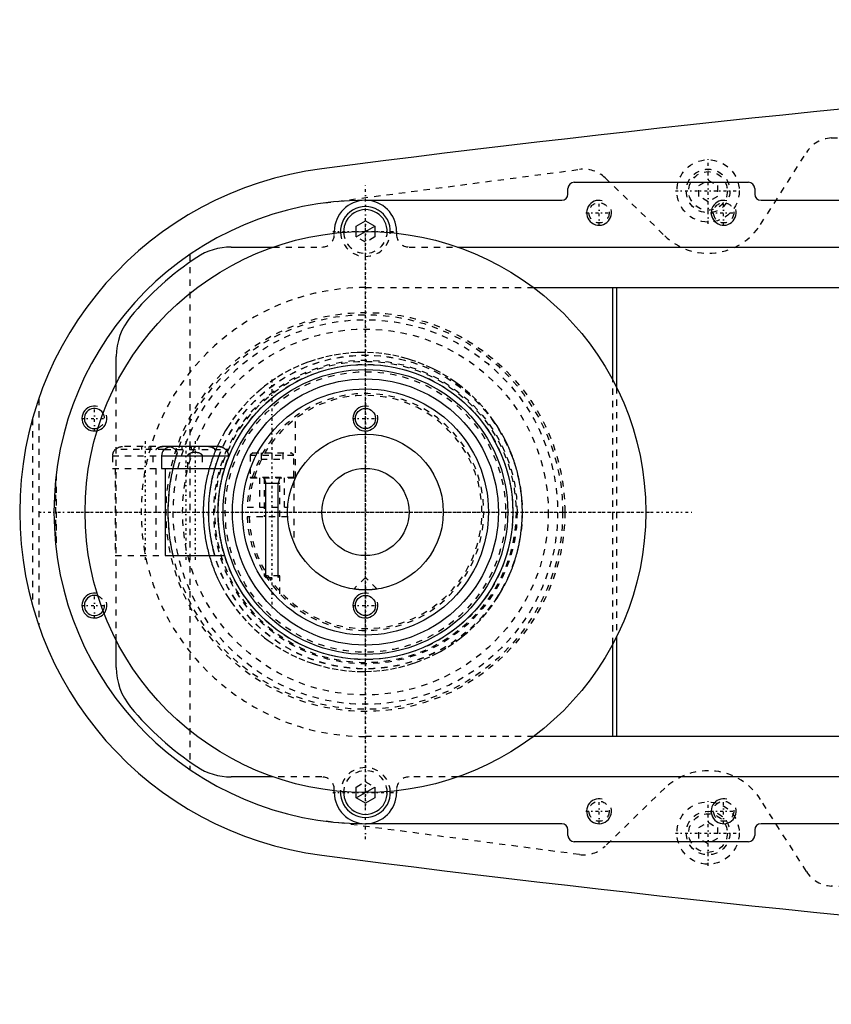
# Model space of a CAD drawing. Extents: x -705 to 181, y -120 to 120.
# Tile 1 of 9: x -705 to -575, y -79 to 79. Entities that reach past the tile are written whole.
import ezdxf

# ---------------------------------------------------------------- set-up
doc = ezdxf.new("R2010")
doc.units = 0
doc.linetypes.add('CENTER', pattern=[1.5, 0.45, -0.5, 0.05, -0.5])
doc.linetypes.add('DASHED', pattern=[2, 1, -1])
for name, color, linetype in [('AM_0', 7, 'CONTINUOUS'), ('AM_10', 7, 'CONTINUOUS'), ('AM_3', 7, 'DASHED'), ('AM_7', 7, 'CENTER')]:
    doc.layers.add(name, color=color, linetype=linetype)

msp = doc.modelspace()

# ---------------------------------------------------------------- linework, layer by layer
at = {"layer": 'AM_0', "color": 7, "linetype": 'CONTINUOUS'}
for p, q in [((-616.5, 52.9), (-588.5, 52.9)), ((-617.5, 51), (-617.5, 51.9)), ((-587.5, 51.9), (-587.5, 51)), ((-650, 50), (-618.5, 50)), ((-586.5, 50), (-480, 50)), ((-651.5, 45.87), (-650, 46.73)), ((-651.5, 44.97), (-651.5, 45.87)), ((-650, 46.73), (-648.5, 45.87)), ((-648.5, 45.87), (-648.5, 44.97)), ((-655, 44.72), (-655, 45)), ((-645, 45), (-645, 44.72)), ((-671.56, 42.5), (-664.79, 42.5)), ((-635.21, 42.5), (-517, 42.5)), ((-623, 36), (-551.33, 36)), ((-610.3, 21.18), (-610.3, 36)), ((-609.7, 36), (-609.7, 20.03)), ((-690, 20.62), (-690, 24.92)), ((-682.26, 10), (-682.34, 10)), ((-673.58, 10.5), (-681.12, 10.5)), ((-672.36, 10), (-672.44, 10)), ((-682.73, 9), (-682.73, 7)), ((-682.73, 9), (-671.98, 9)), ((-671.98, 8.74), (-671.98, 9)), ((-682.73, 7), (-672.59, 7)), ((-682.15, 7), (-682.15, -7)), ((-682.15, -7), (-672.59, -7)), ((-609.7, -20.03), (-609.7, -36)), ((-690, -24.92), (-690, -20.62)), ((-610.3, -36), (-610.3, -21.18)), ((-551.33, -36), (-623, -36)), ((-664.79, -42.5), (-671.56, -42.5)), ((-517, -42.5), (-635.21, -42.5)), ((-655, -45), (-655, -44.72)), ((-651.5, -45.87), (-651.5, -44.97)), ((-648.5, -44.97), (-648.5, -45.87)), ((-645, -44.72), (-645, -45)), ((-650, -46.73), (-651.5, -45.87)), ((-648.5, -45.87), (-650, -46.73)), ((-618.5, -50), (-650, -50)), ((-480, -50), (-586.5, -50)), ((-617.5, -51.9), (-617.5, -51)), ((-587.5, -51), (-587.5, -51.9)), ((-588.5, -52.9), (-616.5, -52.9))]:
    msp.add_line(p, q, dxfattribs=at)
for points in [[(-682.26, 10, 0), (-682.24, 10.03, 0), (-682.19, 10.07, 0), (-682.14, 10.12, 0), (-682.11, 10.14, 0), (-682.08, 10.17, 0), (-682.02, 10.21, 0), (-681.96, 10.25, 0), (-681.9, 10.29, 0), (-681.84, 10.33, 0), (-681.77, 10.36, 0), (-681.74, 10.37, 0), (-681.71, 10.38, 0), (-681.65, 10.41, 0), (-681.58, 10.43, 0), (-681.51, 10.45, 0), (-681.44, 10.47, 0), (-681.37, 10.48, 0), (-681.33, 10.49, 0), (-681.29, 10.49, 0), (-681.22, 10.5, 0), (-681.15, 10.5, 0), (-681.12, 10.5, 0)], [(-681.12, 10.5, 0), (-681.15, 10.5, 0), (-681.22, 10.5, 0), (-681.29, 10.49, 0), (-681.33, 10.49, 0), (-681.37, 10.48, 0), (-681.44, 10.47, 0), (-681.51, 10.45, 0), (-681.58, 10.43, 0), (-681.65, 10.41, 0), (-681.71, 10.38, 0), (-681.74, 10.37, 0), (-681.77, 10.36, 0), (-681.84, 10.33, 0), (-681.9, 10.29, 0), (-681.96, 10.25, 0), (-682.02, 10.21, 0), (-682.08, 10.17, 0), (-682.11, 10.14, 0), (-682.14, 10.12, 0), (-682.19, 10.07, 0), (-682.24, 10.03, 0), (-682.26, 10, 0)], [(-673.58, 10.5, 0), (-673.55, 10.5, 0), (-673.48, 10.5, 0), (-673.41, 10.49, 0), (-673.37, 10.49, 0), (-673.33, 10.48, 0), (-673.26, 10.47, 0), (-673.19, 10.45, 0), (-673.12, 10.43, 0), (-673.05, 10.41, 0), (-672.99, 10.38, 0), (-672.96, 10.37, 0), (-672.93, 10.36, 0), (-672.86, 10.33, 0), (-672.8, 10.29, 0), (-672.74, 10.25, 0), (-672.68, 10.21, 0), (-672.62, 10.17, 0), (-672.59, 10.14, 0), (-672.56, 10.12, 0), (-672.51, 10.07, 0), (-672.46, 10.03, 0), (-672.44, 10, 0)], [(-672.44, 10, 0), (-672.46, 10.03, 0), (-672.51, 10.07, 0), (-672.56, 10.12, 0), (-672.59, 10.14, 0), (-672.62, 10.17, 0), (-672.68, 10.21, 0), (-672.74, 10.25, 0), (-672.8, 10.29, 0), (-672.86, 10.33, 0), (-672.93, 10.36, 0), (-672.96, 10.37, 0), (-672.99, 10.38, 0), (-673.05, 10.41, 0), (-673.12, 10.43, 0), (-673.19, 10.45, 0), (-673.26, 10.47, 0), (-673.33, 10.48, 0), (-673.37, 10.49, 0), (-673.41, 10.49, 0), (-673.48, 10.5, 0), (-673.55, 10.5, 0), (-673.58, 10.5, 0)], [(-650, -12.5, 0), (-650.01, -12.5, 0), (-650.04, -12.5, 0), (-650.07, -12.5, 0), (-650.08, -12.5, 0), (-650.1, -12.5, 0), (-650.12, -12.5, 0), (-650.15, -12.5, 0), (-650.18, -12.5, 0), (-650.2, -12.5, 0), (-650.23, -12.5, 0), (-650.25, -12.5, 0), (-650.26, -12.5, 0), (-650.29, -12.5, 0), (-650.31, -12.5, 0), (-650.34, -12.5, 0), (-650.37, -12.49, 0), (-650.4, -12.49, 0), (-650.41, -12.49, 0), (-650.42, -12.49, 0), (-650.45, -12.49, 0), (-650.48, -12.49, 0), (-650.49, -12.49, 0), (-650.51, -12.49, 0), (-650.53, -12.49, 0), (-650.56, -12.49, 0), (-650.57, -12.49, 0), (-650.59, -12.49, 0), (-650.61, -12.48, 0), (-650.64, -12.48, 0), (-650.67, -12.48, 0), (-650.69, -12.48, 0), (-650.72, -12.48, 0), (-650.73, -12.48, 0), (-650.74, -12.48, 0), (-650.77, -12.48, 0), (-650.8, -12.47, 0), (-650.82, -12.47, 0), (-650.85, -12.47, 0), (-650.87, -12.47, 0), (-650.88, -12.47, 0), (-650.9, -12.47, 0), (-650.92, -12.47, 0), (-650.94, -12.46, 0), (-650.97, -12.46, 0), (-650.99, -12.46, 0), (-651.01, -12.46, 0), (-651.03, -12.46, 0), (-651.04, -12.46, 0), (-651.06, -12.45, 0), (-651.08, -12.45, 0), (-651.1, -12.45, 0), (-651.13, -12.45, 0), (-651.15, -12.45, 0), (-651.16, -12.45, 0), (-651.17, -12.45, 0), (-651.19, -12.44, 0), (-651.21, -12.44, 0), (-651.23, -12.44, 0), (-651.25, -12.44, 0), (-651.27, -12.44, 0), (-651.28, -12.43, 0), (-651.29, -12.43, 0), (-651.31, -12.43, 0), (-651.33, -12.43, 0), (-651.34, -12.43, 0), (-651.34, -12.43, 0), (-651.36, -12.43, 0), (-651.38, -12.42, 0), (-651.39, -12.42, 0), (-651.4, -12.42, 0), (-651.41, -12.42, 0), (-651.43, -12.42, 0), (-651.45, -12.42, 0), (-651.46, -12.41, 0), (-651.48, -12.41, 0), (-651.49, -12.41, 0), (-651.5, -12.41, 0), (-651.51, -12.41, 0), (-651.53, -12.41, 0), (-651.54, -12.4, 0), (-651.56, -12.4, 0), (-651.57, -12.4, 0), (-651.58, -12.4, 0), (-651.59, -12.4, 0), (-651.6, -12.4, 0), (-651.61, -12.4, 0), (-651.63, -12.39, 0), (-651.64, -12.39, 0), (-651.65, -12.39, 0), (-651.66, -12.39, 0), (-651.67, -12.39, 0), (-651.68, -12.39, 0), (-651.69, -12.39, 0), (-651.7, -12.38, 0), (-651.71, -12.38, 0), (-651.72, -12.38, 0), (-651.73, -12.38, 0), (-651.73, -12.38, 0), (-651.74, -12.38, 0), (-651.75, -12.38, 0), (-651.76, -12.38, 0), (-651.77, -12.37, 0), (-651.78, -12.37, 0), (-651.78, -12.37, 0), (-651.78, -12.37, 0), (-651.79, -12.37, 0), (-651.8, -12.37, 0), (-651.8, -12.37, 0), (-651.81, -12.37, 0), (-651.81, -12.37, 0), (-651.82, -12.37, 0), (-651.82, -12.37, 0), (-651.82, -12.37, 0), (-651.83, -12.37, 0), (-651.83, -12.36, 0), (-651.84, -12.36, 0), (-651.84, -12.36, 0), (-651.84, -12.36, 0), (-651.85, -12.36, 0), (-651.85, -12.36, 0), (-651.85, -12.36, 0), (-651.85, -12.36, 0), (-651.86, -12.36, 0), (-651.86, -12.36, 0), (-651.86, -12.36, 0), (-651.86, -12.36, 0), (-651.86, -12.36, 0), (-651.86, -12.36, 0), (-651.86, -12.36, 0), (-651.86, -12.36, 0)], [(-648.14, -12.36, 0), (-648.14, -12.36, 0), (-648.14, -12.36, 0), (-648.14, -12.36, 0), (-648.14, -12.36, 0), (-648.14, -12.36, 0), (-648.14, -12.36, 0), (-648.14, -12.36, 0), (-648.15, -12.36, 0), (-648.15, -12.36, 0), (-648.15, -12.36, 0), (-648.15, -12.36, 0), (-648.16, -12.36, 0), (-648.16, -12.36, 0), (-648.16, -12.36, 0), (-648.17, -12.36, 0), (-648.17, -12.37, 0), (-648.18, -12.37, 0), (-648.18, -12.37, 0), (-648.18, -12.37, 0), (-648.19, -12.37, 0), (-648.19, -12.37, 0), (-648.2, -12.37, 0), (-648.2, -12.37, 0), (-648.21, -12.37, 0), (-648.22, -12.37, 0), (-648.22, -12.37, 0), (-648.22, -12.37, 0), (-648.23, -12.37, 0), (-648.24, -12.38, 0), (-648.25, -12.38, 0), (-648.26, -12.38, 0), (-648.27, -12.38, 0), (-648.27, -12.38, 0), (-648.28, -12.38, 0), (-648.29, -12.38, 0), (-648.3, -12.38, 0), (-648.31, -12.39, 0), (-648.32, -12.39, 0), (-648.33, -12.39, 0), (-648.34, -12.39, 0), (-648.35, -12.39, 0), (-648.36, -12.39, 0), (-648.37, -12.39, 0), (-648.39, -12.4, 0), (-648.4, -12.4, 0), (-648.41, -12.4, 0), (-648.42, -12.4, 0), (-648.43, -12.4, 0), (-648.44, -12.4, 0), (-648.46, -12.4, 0), (-648.47, -12.41, 0), (-648.49, -12.41, 0), (-648.5, -12.41, 0), (-648.51, -12.41, 0), (-648.52, -12.41, 0), (-648.54, -12.41, 0), (-648.55, -12.42, 0), (-648.57, -12.42, 0), (-648.59, -12.42, 0), (-648.6, -12.42, 0), (-648.61, -12.42, 0), (-648.62, -12.42, 0), (-648.64, -12.43, 0), (-648.66, -12.43, 0), (-648.66, -12.43, 0), (-648.67, -12.43, 0), (-648.69, -12.43, 0), (-648.71, -12.43, 0), (-648.72, -12.43, 0), (-648.73, -12.44, 0), (-648.75, -12.44, 0), (-648.77, -12.44, 0), (-648.79, -12.44, 0), (-648.81, -12.44, 0), (-648.83, -12.45, 0), (-648.84, -12.45, 0), (-648.85, -12.45, 0), (-648.87, -12.45, 0), (-648.9, -12.45, 0), (-648.92, -12.45, 0), (-648.94, -12.45, 0), (-648.96, -12.46, 0), (-648.97, -12.46, 0), (-648.99, -12.46, 0), (-649.01, -12.46, 0), (-649.03, -12.46, 0), (-649.06, -12.46, 0), (-649.08, -12.47, 0), (-649.1, -12.47, 0), (-649.12, -12.47, 0), (-649.13, -12.47, 0), (-649.15, -12.47, 0), (-649.18, -12.47, 0), (-649.2, -12.47, 0), (-649.23, -12.48, 0), (-649.26, -12.48, 0), (-649.27, -12.48, 0), (-649.28, -12.48, 0), (-649.31, -12.48, 0), (-649.33, -12.48, 0), (-649.36, -12.48, 0), (-649.39, -12.48, 0), (-649.41, -12.49, 0), (-649.43, -12.49, 0), (-649.44, -12.49, 0), (-649.47, -12.49, 0), (-649.49, -12.49, 0), (-649.51, -12.49, 0), (-649.52, -12.49, 0), (-649.55, -12.49, 0), (-649.58, -12.49, 0), (-649.59, -12.49, 0), (-649.6, -12.49, 0), (-649.63, -12.49, 0), (-649.66, -12.5, 0), (-649.69, -12.5, 0), (-649.71, -12.5, 0), (-649.74, -12.5, 0), (-649.75, -12.5, 0), (-649.77, -12.5, 0), (-649.8, -12.5, 0), (-649.82, -12.5, 0), (-649.85, -12.5, 0), (-649.88, -12.5, 0), (-649.9, -12.5, 0), (-649.92, -12.5, 0), (-649.93, -12.5, 0), (-649.96, -12.5, 0), (-649.99, -12.5, 0), (-650, -12.5, 0)]]:
    msp.add_polyline3d(points, dxfattribs=at)
for centre, radius in [((-650, 0), 45), ((-650, 0), 23.65), ((-650, 0), 22.85), ((-650, 0), 21.35), ((-650, 0), 19.75), ((-650, 15), 1.62), ((-650, 0), 12.5), ((-650, 0), 7), ((-650, -15), 1.62)]:
    msp.add_circle(centre, radius, dxfattribs=at)
for centre, radius, start, end in [((-273.05, -2920.27), 3000, 91.28464, 97.35313), ((-650, 0), 55.5, 97.2532, 262.7468), ((-616.5, 51.9), 1, 90, 180), ((-588.5, 51.9), 1, 0, 90), ((-618.5, 51), 1, 270, 0), ((-586.5, 51), 1, 180, 270), ((-650, 0), 50, 90, 270), ((-650, 45), 5, 0, 180), ((-650, 45), 4, 357.4527, 182.5473), ((-650, 45), 3.5, 357.7713, 182.2287), ((-671.56, 32.5), 10, 90, 123.5573), ((-650, 0), 49, 123.5573, 140.2849), ((-680, 24.92), 10, 140.2849, 180), ((-693.5, 15), 1.62, 31.4794, 290.4694), ((-681.22, 9), 1.5, 138.1897, 180), ((-673.48, 9), 1.5, 0, 41.8103), ((-693.5, -15), 1.62, 69.5306, 328.5206), ((-680, -24.92), 10, 180, 219.7151), ((-650, 0), 49, 219.7151, 236.4427), ((-671.56, -32.5), 10, 236.4427, 270), ((-650, -45), 5, 180, 0), ((-650, -45), 4, 177.4527, 2.5473), ((-650, -45), 3.5, 177.7713, 2.2287), ((-618.5, -51), 1, 0, 90), ((-586.5, -51), 1, 90, 180), ((-616.5, -51.9), 1, 180, 270), ((-588.5, -51.9), 1, 270, 0), ((-273.05, 2920.27), 3000, 262.64687, 268.71536)]:
    msp.add_arc(centre, radius, start, end, dxfattribs=at)
at = {"layer": 'AM_10', "color": 7, "linetype": 'CONTINUOUS'}
for p, q in [((-651.5, 44.13), (-648.5, 45.87)), ((-666.25, 5.5), (-665.97, 4.65)), ((-663.75, 5.5), (-664.03, 4.65)), ((-666.25, 4.65), (-663.75, 4.65)), ((-665.97, -10.5), (-665.97, 4.65)), ((-664.03, -10.5), (-664.03, 4.65)), ((-651.5, -45.87), (-648.5, -44.13))]:
    msp.add_line(p, q, dxfattribs=at)
for centre in [(-612.5, 48), (-592.5, 48), (-693.5, 15), (-650, 15), (-693.5, -15), (-650, -15), (-612.5, -48), (-592.5, -48)]:
    msp.add_arc(centre, 2, 75, 15, dxfattribs=at)
at = {"layer": 'AM_3', "color": 6, "linetype": 'DASHED'}
for p, q in [((-575.22, 60), (-345.22, 70)), ((-586.56, 46.13), (-579.22, 57.68)), ((-656.53, 49.57), (-615.65, 54.96)), ((-611.52, 53.59), (-601.96, 44.32)), ((-596.5, 52.37), (-595, 53.23)), ((-596.5, 50.63), (-596.5, 52.37)), ((-595, 53.23), (-593.5, 52.37)), ((-593.5, 52.37), (-593.5, 50.63)), ((-595, 49.77), (-596.5, 50.63)), ((-593.5, 50.63), (-595, 49.77)), ((-655, 44.5), (-655, 44.72)), ((-651.5, 44.13), (-651.5, 44.97)), ((-648.5, 44.97), (-648.5, 44.13)), ((-645, 44.72), (-645, 44.5)), ((-650, 43.27), (-651.5, 44.13)), ((-648.5, 44.13), (-650, 43.27)), ((-678.19, 41.3), (-678.19, -41.3)), ((-664.79, 42.5), (-657, 42.5)), ((-643, 42.5), (-635.21, 42.5)), ((-650, 36), (-623, 36)), ((-690, -20.62), (-690, 20.62)), ((-610.3, -21.18), (-610.3, 21.18)), ((-609.7, 20.03), (-609.7, -20.03)), ((-702.45, 18.15), (-702.45, -18.15)), ((-703.45, 14.95), (-703.45, -14.95)), ((-661.25, 5.5), (-661.25, 15.31)), ((-682.26, 10), (-690.22, 10)), ((-681.67, 10.5), (-688.99, 10.5)), ((-685.95, 10.5), (-685.95, 10)), ((-684.75, 10.5), (-684.75, 10)), ((-682.53, 10.5), (-682.49, 10.5)), ((-682.49, 10.5), (-682.53, 10.5)), ((-682.26, 10), (-672.44, 10)), ((-681.12, 10.5), (-681.71, 10.5)), ((-680.34, 9), (-680.19, 9.51)), ((-679.45, 10.5), (-679.45, 10)), ((-678.25, 10.5), (-678.25, 10)), ((-677.95, 10.5), (-677.95, 10)), ((-676.75, 10.5), (-676.75, 10)), ((-675.21, 10.5), (-675.17, 10.5)), ((-668.1, 9.5), (-668.5, 9.1)), ((-668.1, 9.5), (-661.9, 9.5)), ((-666.75, 9.5), (-666.75, 8.5)), ((-665, 9.5), (-665, 8.5)), ((-663.25, 9.5), (-663.25, 8.5)), ((-661.5, 9.1), (-661.9, 9.5)), ((-690.6, 9), (-690.6, 7)), ((-690.6, 9), (-682.73, 9)), ((-684.1, 9), (-684.1, 7)), ((-678.5, 7), (-678.5, 9)), ((-676.2, 9), (-676.2, 7)), ((-673.6, 8.69), (-673.6, 9)), ((-668.5, 9.1), (-668.5, 5.6)), ((-668.5, 9.1), (-661.5, 9.1)), ((-666.75, 8.5), (-663.25, 8.5)), ((-661.5, 5.6), (-661.5, 9.1)), ((-690.6, 7), (-682.73, 7)), ((-690.15, 7), (-690.15, -7)), ((-683.65, 7), (-683.65, -7)), ((-699.77, 4.76), (-699.77, -4.76)), ((-699.63, 6.05), (-699.63, -6.05)), ((-668.5, 5.6), (-661.5, 5.6)), ((-668.4, 5.5), (-661.25, 5.5)), ((-667, 5.5), (-667, 0.75)), ((-666.25, 5.5), (-666.25, -0.75)), ((-663.75, -0.75), (-663.75, 5.5)), ((-663, 0.75), (-663, 5.5)), ((-661.5, 4.9), (-661.5, -4.9)), ((-668.99, 0.75), (-662.48, 0.75)), ((-662.48, -0.75), (-668.99, -0.75)), ((-690.15, -7), (-682.15, -7)), ((-666.25, -9.85), (-666.25, -10.22)), ((-666.25, -10.22), (-665.97, -10.5)), ((-663.75, -10.22), (-666.25, -10.22)), ((-665.97, -10.5), (-664.03, -10.5)), ((-664.03, -10.5), (-663.75, -10.22)), ((-663.75, -13.11), (-663.75, -10.22)), ((-650, -10.5), (-651.86, -12.36)), ((-648.14, -12.36), (-650, -10.5)), ((-623, -36), (-650, -36)), ((-657, -42.5), (-664.79, -42.5)), ((-635.21, -42.5), (-643, -42.5)), ((-651.5, -44.13), (-650, -43.27)), ((-651.5, -44.97), (-651.5, -44.13)), ((-650, -43.27), (-648.5, -44.13)), ((-648.5, -44.13), (-648.5, -44.97)), ((-655, -44.72), (-655, -44.5)), ((-645, -44.5), (-645, -44.72)), ((-601.96, -44.32), (-611.52, -53.59)), ((-579.22, -57.68), (-586.56, -46.13)), ((-615.65, -54.96), (-656.53, -49.57)), ((-596.5, -50.63), (-595, -49.77)), ((-595, -49.77), (-593.5, -50.63)), ((-596.5, -52.37), (-596.5, -50.63)), ((-593.5, -50.63), (-593.5, -52.37)), ((-595, -53.23), (-596.5, -52.37)), ((-593.5, -52.37), (-595, -53.23)), ((-345.22, -70), (-575.22, -60))]:
    msp.add_line(p, q, dxfattribs=at)
for points in [[(-624.81, 0, 0), (-624.81, 0.13, 0), (-624.81, 0.4, 0), (-624.82, 0.66, 0), (-624.82, 0.8, 0), (-624.83, 0.93, 0), (-624.84, 1.2, 0), (-624.85, 1.47, 0), (-624.87, 1.74, 0), (-624.89, 2.01, 0), (-624.91, 2.28, 0), (-624.92, 2.41, 0), (-624.94, 2.55, 0), (-624.97, 2.82, 0), (-625, 3.09, 0), (-625.03, 3.36, 0), (-625.07, 3.63, 0), (-625.11, 3.9, 0), (-625.13, 4.03, 0), (-625.15, 4.17, 0), (-625.2, 4.44, 0), (-625.25, 4.7, 0), (-625.27, 4.84, 0), (-625.3, 4.97, 0), (-625.35, 5.24, 0), (-625.41, 5.51, 0), (-625.44, 5.64, 0), (-625.47, 5.78, 0), (-625.53, 6.05, 0), (-625.6, 6.31, 0), (-625.67, 6.58, 0), (-625.74, 6.84, 0), (-625.82, 7.11, 0), (-625.86, 7.24, 0), (-625.89, 7.37, 0), (-625.98, 7.63, 0), (-626.06, 7.89, 0), (-626.14, 8.15, 0), (-626.23, 8.41, 0), (-626.32, 8.67, 0), (-626.37, 8.8, 0), (-626.42, 8.93, 0), (-626.52, 9.18, 0), (-626.61, 9.44, 0), (-626.72, 9.69, 0), (-626.82, 9.94, 0), (-626.93, 10.19, 0), (-626.98, 10.32, 0), (-627.04, 10.44, 0), (-627.15, 10.69, 0), (-627.26, 10.93, 0), (-627.68, 11.78, 0), (-628.46, 13.17, 0), (-628.88, 13.84, 0), (-629.31, 14.49, 0), (-630.22, 15.73, 0), (-631.17, 16.88, 0), (-632.17, 17.95, 0), (-633.22, 18.96, 0), (-634.34, 19.92, 0), (-634.91, 20.37, 0), (-635.5, 20.8, 0), (-636.72, 21.62, 0), (-637.97, 22.37, 0), (-638.61, 22.71, 0), (-639.26, 23.04, 0), (-640.58, 23.63, 0), (-641.92, 24.14, 0), (-642.6, 24.37, 0), (-643.27, 24.58, 0), (-644.64, 24.93, 0), (-646, 25.21, 0), (-647.35, 25.41, 0), (-648.69, 25.54, 0), (-650.01, 25.59, 0), (-650.67, 25.59, 0), (-651.33, 25.58, 0), (-652.66, 25.5, 0), (-654.01, 25.34, 0), (-655.36, 25.11, 0), (-656.72, 24.81, 0), (-658.06, 24.43, 0), (-658.73, 24.21, 0), (-659.39, 23.98, 0), (-660.7, 23.44, 0), (-661.98, 22.84, 0), (-663.24, 22.16, 0), (-664.45, 21.42, 0), (-665.62, 20.6, 0), (-666.19, 20.17, 0), (-666.75, 19.72, 0), (-667.82, 18.78, 0), (-668.84, 17.79, 0), (-669.81, 16.73, 0), (-670.74, 15.59, 0), (-671.63, 14.36, 0), (-672.05, 13.72, 0), (-672.46, 13.05, 0), (-673.22, 11.67, 0), (-673.63, 10.84, 0), (-673.74, 10.6, 0), (-673.85, 10.35, 0), (-673.9, 10.23, 0), (-673.96, 10.11, 0), (-674.06, 9.86, 0), (-674.16, 9.61, 0), (-674.26, 9.36, 0), (-674.36, 9.11, 0), (-674.46, 8.86, 0), (-674.5, 8.73, 0), (-674.55, 8.61, 0), (-674.64, 8.35, 0), (-674.72, 8.1, 0), (-674.81, 7.84, 0), (-674.89, 7.58, 0), (-674.97, 7.32, 0), (-675.01, 7.19, 0), (-675.05, 7.06, 0), (-675.12, 6.8, 0), (-675.19, 6.54, 0), (-675.26, 6.27, 0), (-675.32, 6.01, 0), (-675.39, 5.75, 0), (-675.42, 5.61, 0), (-675.45, 5.48, 0), (-675.5, 5.22, 0), (-675.56, 4.95, 0), (-675.58, 4.82, 0), (-675.61, 4.68, 0), (-675.66, 4.42, 0), (-675.7, 4.15, 0), (-675.72, 4.01, 0), (-675.74, 3.88, 0), (-675.78, 3.61, 0), (-675.82, 3.34, 0), (-675.85, 3.08, 0), (-675.89, 2.81, 0), (-675.91, 2.54, 0), (-675.93, 2.4, 0), (-675.94, 2.27, 0), (-675.96, 2, 0), (-675.98, 1.73, 0), (-676, 1.47, 0), (-676.01, 1.2, 0), (-676.02, 0.93, 0), (-676.03, 0.8, 0), (-676.03, 0.66, 0), (-676.04, 0.4, 0), (-676.04, 0.13, 0), (-676.04, 0, 0), (-676.04, -0.13, 0), (-676.04, -0.4, 0), (-676.03, -0.66, 0), (-676.03, -0.8, 0), (-676.02, -0.93, 0), (-676.01, -1.2, 0), (-676, -1.47, 0), (-675.98, -1.73, 0), (-675.96, -2, 0), (-675.94, -2.27, 0), (-675.93, -2.4, 0), (-675.91, -2.54, 0), (-675.89, -2.81, 0), (-675.85, -3.08, 0), (-675.82, -3.34, 0), (-675.78, -3.61, 0), (-675.74, -3.88, 0), (-675.72, -4.01, 0), (-675.7, -4.15, 0), (-675.66, -4.42, 0), (-675.61, -4.68, 0), (-675.58, -4.82, 0), (-675.56, -4.95, 0), (-675.5, -5.22, 0), (-675.45, -5.48, 0), (-675.42, -5.61, 0), (-675.39, -5.75, 0), (-675.32, -6.01, 0), (-675.26, -6.27, 0), (-675.19, -6.54, 0), (-675.12, -6.8, 0), (-675.05, -7.06, 0), (-675.01, -7.19, 0), (-674.97, -7.32, 0), (-674.89, -7.58, 0), (-674.81, -7.84, 0), (-674.72, -8.1, 0), (-674.64, -8.35, 0), (-674.55, -8.61, 0), (-674.5, -8.73, 0), (-674.46, -8.86, 0), (-674.36, -9.11, 0), (-674.26, -9.36, 0), (-674.16, -9.61, 0), (-674.06, -9.86, 0), (-673.96, -10.11, 0), (-673.9, -10.23, 0), (-673.85, -10.35, 0), (-673.74, -10.6, 0), (-673.63, -10.84, 0), (-673.22, -11.67, 0), (-672.46, -13.05, 0), (-672.05, -13.72, 0), (-671.63, -14.36, 0), (-670.74, -15.59, 0), (-669.81, -16.73, 0), (-668.84, -17.79, 0), (-667.82, -18.78, 0), (-666.75, -19.72, 0), (-666.19, -20.17, 0), (-665.62, -20.6, 0), (-664.45, -21.42, 0), (-663.24, -22.16, 0), (-661.98, -22.84, 0), (-660.7, -23.44, 0), (-659.39, -23.98, 0), (-658.73, -24.21, 0), (-658.06, -24.43, 0), (-656.72, -24.81, 0), (-655.36, -25.11, 0), (-654.01, -25.34, 0), (-652.66, -25.5, 0), (-651.33, -25.58, 0), (-650.67, -25.59, 0), (-650.01, -25.59, 0), (-648.69, -25.54, 0), (-647.35, -25.41, 0), (-646, -25.21, 0), (-644.64, -24.93, 0), (-643.27, -24.58, 0), (-642.6, -24.37, 0), (-641.92, -24.14, 0), (-640.58, -23.63, 0), (-639.26, -23.04, 0), (-638.61, -22.71, 0), (-637.97, -22.37, 0), (-636.72, -21.62, 0), (-635.5, -20.8, 0), (-634.91, -20.37, 0), (-634.34, -19.92, 0), (-633.22, -18.96, 0), (-632.17, -17.95, 0), (-631.17, -16.88, 0), (-630.22, -15.73, 0), (-629.31, -14.49, 0), (-628.88, -13.84, 0), (-628.46, -13.17, 0), (-627.68, -11.78, 0), (-627.26, -10.93, 0), (-627.15, -10.69, 0), (-627.04, -10.44, 0), (-626.98, -10.32, 0), (-626.93, -10.19, 0), (-626.82, -9.94, 0), (-626.72, -9.69, 0), (-626.61, -9.44, 0), (-626.52, -9.18, 0), (-626.42, -8.93, 0), (-626.37, -8.8, 0), (-626.32, -8.67, 0), (-626.23, -8.41, 0), (-626.14, -8.15, 0), (-626.06, -7.89, 0), (-625.98, -7.63, 0), (-625.89, -7.37, 0), (-625.86, -7.24, 0), (-625.82, -7.11, 0), (-625.74, -6.84, 0), (-625.67, -6.58, 0), (-625.6, -6.31, 0), (-625.53, -6.05, 0), (-625.47, -5.78, 0), (-625.44, -5.64, 0), (-625.41, -5.51, 0), (-625.35, -5.24, 0), (-625.3, -4.97, 0), (-625.27, -4.84, 0), (-625.25, -4.7, 0), (-625.2, -4.44, 0), (-625.15, -4.17, 0), (-625.13, -4.03, 0), (-625.11, -3.9, 0), (-625.07, -3.63, 0), (-625.03, -3.36, 0), (-625, -3.09, 0), (-624.97, -2.82, 0), (-624.94, -2.55, 0), (-624.92, -2.41, 0), (-624.91, -2.28, 0), (-624.89, -2.01, 0), (-624.87, -1.74, 0), (-624.85, -1.47, 0), (-624.84, -1.2, 0), (-624.83, -0.93, 0), (-624.82, -0.8, 0), (-624.82, -0.66, 0), (-624.81, -0.4, 0), (-624.81, -0.13, 0), (-624.81, 0, 0)], [(-690.13, 10, 0), (-690.11, 10.03, 0), (-690.06, 10.07, 0), (-690.01, 10.12, 0), (-689.98, 10.14, 0), (-689.96, 10.17, 0), (-689.9, 10.21, 0), (-689.84, 10.25, 0), (-689.77, 10.29, 0), (-689.71, 10.33, 0), (-689.65, 10.36, 0), (-689.62, 10.37, 0), (-689.58, 10.38, 0), (-689.52, 10.41, 0), (-689.45, 10.43, 0), (-689.38, 10.45, 0), (-689.31, 10.47, 0), (-689.24, 10.48, 0), (-689.2, 10.49, 0), (-689.17, 10.49, 0), (-689.09, 10.5, 0), (-689.02, 10.5, 0), (-688.99, 10.5, 0)], [(-683.63, 10, 0), (-683.63, 10.01, 0), (-683.61, 10.02, 0), (-683.6, 10.04, 0), (-683.59, 10.04, 0), (-683.59, 10.05, 0), (-683.57, 10.06, 0), (-683.56, 10.08, 0), (-683.55, 10.09, 0), (-683.53, 10.1, 0), (-683.52, 10.12, 0), (-683.51, 10.12, 0), (-683.5, 10.13, 0), (-683.49, 10.14, 0), (-683.47, 10.15, 0), (-683.45, 10.17, 0), (-683.44, 10.18, 0), (-683.42, 10.19, 0), (-683.41, 10.2, 0), (-683.41, 10.2, 0), (-683.39, 10.22, 0), (-683.37, 10.23, 0), (-683.36, 10.23, 0)], [(-683.36, 10.23, 0), (-683.37, 10.23, 0), (-683.39, 10.22, 0), (-683.41, 10.2, 0), (-683.41, 10.2, 0), (-683.42, 10.19, 0), (-683.44, 10.18, 0), (-683.45, 10.17, 0), (-683.47, 10.15, 0), (-683.49, 10.14, 0), (-683.5, 10.13, 0), (-683.51, 10.12, 0), (-683.52, 10.12, 0), (-683.53, 10.1, 0), (-683.55, 10.09, 0), (-683.56, 10.08, 0), (-683.57, 10.06, 0), (-683.59, 10.05, 0), (-683.59, 10.04, 0), (-683.6, 10.04, 0), (-683.61, 10.02, 0), (-683.63, 10.01, 0), (-683.63, 10, 0)], [(-683.63, 10, 0), (-683.63, 10.01, 0), (-683.61, 10.02, 0), (-683.6, 10.04, 0), (-683.59, 10.04, 0), (-683.59, 10.05, 0), (-683.57, 10.06, 0), (-683.56, 10.08, 0), (-683.55, 10.09, 0), (-683.53, 10.1, 0), (-683.52, 10.12, 0), (-683.51, 10.12, 0), (-683.5, 10.13, 0), (-683.49, 10.14, 0), (-683.47, 10.15, 0), (-683.45, 10.17, 0), (-683.44, 10.18, 0), (-683.42, 10.19, 0), (-683.41, 10.2, 0), (-683.41, 10.2, 0), (-683.39, 10.22, 0), (-683.37, 10.23, 0), (-683.36, 10.23, 0)], [(-683.36, 10.23, 0), (-683.34, 10.25, 0), (-683.3, 10.28, 0), (-683.26, 10.3, 0), (-683.23, 10.31, 0), (-683.21, 10.32, 0), (-683.17, 10.35, 0), (-683.12, 10.37, 0), (-683.08, 10.38, 0), (-683.04, 10.4, 0), (-682.99, 10.42, 0), (-682.97, 10.43, 0), (-682.95, 10.43, 0), (-682.9, 10.45, 0), (-682.85, 10.46, 0), (-682.8, 10.47, 0), (-682.75, 10.48, 0), (-682.7, 10.49, 0), (-682.67, 10.49, 0), (-682.65, 10.49, 0), (-682.6, 10.5, 0), (-682.55, 10.5, 0), (-682.53, 10.5, 0)], [(-682.53, 10.5, 0), (-682.55, 10.5, 0), (-682.6, 10.5, 0), (-682.65, 10.49, 0), (-682.67, 10.49, 0), (-682.7, 10.49, 0), (-682.75, 10.48, 0), (-682.8, 10.47, 0), (-682.85, 10.46, 0), (-682.9, 10.45, 0), (-682.95, 10.43, 0), (-682.97, 10.43, 0), (-682.99, 10.42, 0), (-683.04, 10.4, 0), (-683.08, 10.38, 0), (-683.12, 10.37, 0), (-683.17, 10.35, 0), (-683.21, 10.32, 0), (-683.23, 10.31, 0), (-683.26, 10.3, 0), (-683.3, 10.28, 0), (-683.34, 10.25, 0), (-683.36, 10.23, 0)], [(-683.36, 10.23, 0), (-683.35, 10.24, 0), (-683.32, 10.26, 0), (-683.3, 10.28, 0), (-683.28, 10.29, 0), (-683.27, 10.29, 0), (-683.24, 10.31, 0), (-683.21, 10.32, 0), (-683.18, 10.34, 0), (-683.16, 10.35, 0), (-683.13, 10.36, 0), (-683.12, 10.37, 0), (-683.1, 10.38, 0), (-683.07, 10.39, 0), (-683.05, 10.4, 0), (-683.02, 10.41, 0), (-682.99, 10.42, 0), (-682.96, 10.43, 0), (-682.94, 10.43, 0), (-682.93, 10.44, 0), (-682.9, 10.45, 0), (-682.87, 10.45, 0), (-682.85, 10.46, 0)], [(-682.85, 10.46, 0), (-682.84, 10.46, 0), (-682.82, 10.46, 0), (-682.81, 10.47, 0), (-682.8, 10.47, 0), (-682.79, 10.47, 0), (-682.77, 10.48, 0), (-682.75, 10.48, 0), (-682.69, 10.49, 0), (-682.58, 10.5, 0), (-682.53, 10.5, 0)], [(-681.41, 10.47, 0), (-681.46, 10.48, 0), (-681.56, 10.49, 0), (-681.66, 10.5, 0), (-681.71, 10.5, 0)], [(-681.67, 10.5, 0), (-681.63, 10.5, 0), (-681.54, 10.49, 0), (-681.46, 10.48, 0), (-681.41, 10.47, 0)], [(-680.57, 10, 0), (-680.58, 10.02, 0), (-680.62, 10.06, 0), (-680.66, 10.09, 0), (-680.68, 10.11, 0), (-680.7, 10.13, 0), (-680.74, 10.16, 0), (-680.79, 10.2, 0), (-680.83, 10.23, 0), (-680.88, 10.26, 0), (-680.93, 10.29, 0), (-680.95, 10.31, 0), (-680.98, 10.32, 0), (-681.03, 10.34, 0), (-681.08, 10.37, 0), (-681.12, 10.39, 0), (-681.17, 10.41, 0), (-681.22, 10.42, 0), (-681.25, 10.43, 0), (-681.28, 10.44, 0), (-681.33, 10.45, 0), (-681.39, 10.47, 0), (-681.41, 10.47, 0)], [(-678.5, 9, 0), (-678.5, 9, 0), (-678.5, 9.01, 0), (-678.5, 9.01, 0), (-678.5, 9.01, 0), (-678.5, 9.01, 0), (-678.5, 9.02, 0), (-678.5, 9.02, 0), (-678.5, 9.03, 0), (-678.5, 9.03, 0), (-678.5, 9.04, 0), (-678.5, 9.04, 0), (-678.5, 9.04, 0), (-678.5, 9.05, 0), (-678.5, 9.05, 0), (-678.5, 9.05, 0), (-678.5, 9.06, 0), (-678.5, 9.06, 0), (-678.5, 9.07, 0), (-678.5, 9.07, 0), (-678.49, 9.07, 0), (-678.49, 9.08, 0), (-678.49, 9.08, 0), (-678.49, 9.08, 0), (-678.49, 9.08, 0), (-678.49, 9.09, 0), (-678.49, 9.09, 0), (-678.49, 9.09, 0), (-678.49, 9.1, 0), (-678.49, 9.1, 0), (-678.48, 9.12, 0), (-678.47, 9.14, 0), (-678.46, 9.16, 0), (-678.45, 9.19, 0), (-678.43, 9.21, 0), (-678.42, 9.22, 0), (-678.42, 9.23, 0), (-678.4, 9.25, 0), (-678.38, 9.27, 0), (-678.37, 9.29, 0), (-678.35, 9.3, 0), (-678.33, 9.32, 0), (-678.32, 9.33, 0), (-678.3, 9.34, 0), (-678.28, 9.36, 0), (-678.26, 9.37, 0), (-678.25, 9.38, 0), (-678.24, 9.39, 0), (-678.22, 9.4, 0), (-678.19, 9.41, 0), (-678.18, 9.42, 0), (-678.17, 9.42, 0), (-678.15, 9.43, 0), (-678.13, 9.45, 0), (-678.1, 9.46, 0), (-678.08, 9.47, 0), (-678.06, 9.48, 0), (-678.05, 9.48, 0), (-678.03, 9.49, 0), (-678.01, 9.49, 0), (-677.98, 9.5, 0), (-677.96, 9.51, 0), (-677.93, 9.52, 0), (-677.91, 9.53, 0), (-677.9, 9.53, 0), (-677.88, 9.53, 0), (-677.86, 9.54, 0), (-677.83, 9.55, 0), (-677.81, 9.55, 0), (-677.78, 9.56, 0), (-677.75, 9.56, 0), (-677.74, 9.57, 0), (-677.73, 9.57, 0), (-677.7, 9.57, 0), (-677.67, 9.58, 0), (-677.65, 9.58, 0), (-677.62, 9.58, 0), (-677.59, 9.59, 0), (-677.58, 9.59, 0), (-677.57, 9.59, 0), (-677.54, 9.59, 0), (-677.52, 9.59, 0), (-677.43, 9.6, 0), (-677.35, 9.6, 0), (-677.27, 9.6, 0), (-677.18, 9.59, 0), (-677.16, 9.59, 0), (-677.13, 9.59, 0), (-677.12, 9.59, 0), (-677.11, 9.59, 0), (-677.08, 9.58, 0), (-677.05, 9.58, 0), (-677.03, 9.58, 0), (-677, 9.57, 0), (-676.97, 9.57, 0), (-676.96, 9.57, 0), (-676.95, 9.56, 0), (-676.92, 9.56, 0), (-676.89, 9.55, 0), (-676.87, 9.55, 0), (-676.84, 9.54, 0), (-676.82, 9.53, 0), (-676.8, 9.53, 0), (-676.79, 9.53, 0), (-676.77, 9.52, 0), (-676.74, 9.51, 0), (-676.72, 9.5, 0), (-676.69, 9.49, 0), (-676.67, 9.49, 0), (-676.65, 9.48, 0), (-676.64, 9.48, 0), (-676.62, 9.47, 0), (-676.6, 9.46, 0), (-676.57, 9.45, 0), (-676.55, 9.43, 0), (-676.53, 9.42, 0), (-676.52, 9.42, 0), (-676.51, 9.41, 0), (-676.48, 9.4, 0), (-676.46, 9.39, 0), (-676.45, 9.38, 0), (-676.44, 9.37, 0), (-676.42, 9.36, 0), (-676.4, 9.34, 0), (-676.38, 9.33, 0), (-676.37, 9.32, 0), (-676.35, 9.3, 0), (-676.33, 9.29, 0), (-676.32, 9.27, 0), (-676.3, 9.25, 0), (-676.28, 9.23, 0), (-676.28, 9.22, 0), (-676.27, 9.21, 0), (-676.25, 9.19, 0), (-676.24, 9.16, 0), (-676.23, 9.14, 0), (-676.22, 9.13, 0), (-676.22, 9.12, 0), (-676.22, 9.12, 0), (-676.22, 9.12, 0), (-676.22, 9.11, 0), (-676.22, 9.11, 0), (-676.22, 9.11, 0), (-676.21, 9.1, 0), (-676.21, 9.1, 0), (-676.21, 9.09, 0), (-676.21, 9.09, 0), (-676.21, 9.09, 0), (-676.21, 9.08, 0), (-676.21, 9.08, 0), (-676.21, 9.08, 0), (-676.21, 9.08, 0), (-676.21, 9.07, 0), (-676.2, 9.07, 0), (-676.2, 9.07, 0), (-676.2, 9.06, 0), (-676.2, 9.06, 0), (-676.2, 9.05, 0), (-676.2, 9.05, 0), (-676.2, 9.05, 0), (-676.2, 9.04, 0), (-676.2, 9.04, 0), (-676.2, 9.04, 0), (-676.2, 9.03, 0), (-676.2, 9.03, 0), (-676.2, 9.02, 0), (-676.2, 9.02, 0), (-676.2, 9.01, 0), (-676.2, 9.01, 0), (-676.2, 9.01, 0), (-676.2, 9.01, 0), (-676.2, 9, 0), (-676.2, 9, 0)], [(-675.21, 10.5, 0), (-675.2, 10.5, 0), (-675.18, 10.5, 0), (-675.16, 10.5, 0), (-675.15, 10.5, 0), (-675.14, 10.5, 0), (-675.12, 10.5, 0), (-675.1, 10.5, 0), (-675.08, 10.49, 0), (-675.06, 10.49, 0), (-675.04, 10.49, 0), (-675.03, 10.49, 0), (-675.02, 10.49, 0), (-675, 10.49, 0), (-674.98, 10.48, 0), (-674.96, 10.48, 0), (-674.94, 10.48, 0), (-674.92, 10.47, 0), (-674.91, 10.47, 0), (-674.9, 10.47, 0), (-674.88, 10.47, 0), (-674.86, 10.46, 0), (-674.85, 10.46, 0)], [(-674.07, 10, 0), (-674.09, 10.03, 0), (-674.14, 10.07, 0), (-674.19, 10.12, 0), (-674.22, 10.14, 0), (-674.24, 10.17, 0), (-674.3, 10.21, 0), (-674.36, 10.25, 0), (-674.43, 10.29, 0), (-674.49, 10.33, 0), (-674.55, 10.36, 0), (-674.58, 10.37, 0), (-674.62, 10.38, 0), (-674.68, 10.41, 0), (-674.75, 10.43, 0), (-674.82, 10.45, 0), (-674.89, 10.47, 0), (-674.96, 10.48, 0), (-675, 10.49, 0), (-675.03, 10.49, 0), (-675.11, 10.5, 0), (-675.18, 10.5, 0), (-675.21, 10.5, 0)], [(-675.05, 10.49, 0), (-675.07, 10.49, 0), (-675.11, 10.5, 0), (-675.15, 10.5, 0), (-675.17, 10.5, 0)], [(-674.85, 10.46, 0), (-674.88, 10.47, 0), (-674.95, 10.48, 0), (-675.02, 10.49, 0), (-675.05, 10.49, 0)], [(-674.85, 10.46, 0), (-674.82, 10.45, 0), (-674.77, 10.44, 0), (-674.72, 10.42, 0), (-674.7, 10.42, 0), (-674.68, 10.41, 0), (-674.63, 10.39, 0), (-674.58, 10.37, 0), (-674.54, 10.35, 0), (-674.49, 10.33, 0), (-674.45, 10.3, 0), (-674.42, 10.29, 0), (-674.4, 10.28, 0), (-674.36, 10.25, 0), (-674.31, 10.22, 0), (-674.27, 10.19, 0), (-674.23, 10.15, 0), (-674.19, 10.12, 0), (-674.17, 10.1, 0), (-674.15, 10.09, 0), (-674.12, 10.05, 0), (-674.08, 10.02, 0), (-674.07, 10, 0)], [(-674.85, 10.46, 0), (-674.84, 10.46, 0), (-674.81, 10.45, 0), (-674.78, 10.44, 0), (-674.77, 10.44, 0), (-674.76, 10.43, 0), (-674.73, 10.43, 0), (-674.71, 10.42, 0), (-674.68, 10.41, 0), (-674.66, 10.4, 0), (-674.63, 10.39, 0), (-674.62, 10.39, 0), (-674.61, 10.38, 0), (-674.58, 10.37, 0), (-674.56, 10.36, 0), (-674.54, 10.35, 0), (-674.51, 10.34, 0), (-674.49, 10.33, 0), (-674.48, 10.32, 0), (-674.47, 10.31, 0), (-674.44, 10.3, 0), (-674.42, 10.29, 0), (-674.41, 10.28, 0)], [(-674.07, 10, 0), (-674.08, 10.02, 0), (-674.12, 10.05, 0), (-674.15, 10.09, 0), (-674.17, 10.1, 0), (-674.19, 10.12, 0), (-674.23, 10.15, 0), (-674.27, 10.19, 0), (-674.31, 10.22, 0), (-674.36, 10.25, 0), (-674.4, 10.28, 0), (-674.42, 10.29, 0), (-674.45, 10.3, 0), (-674.49, 10.33, 0), (-674.54, 10.35, 0), (-674.58, 10.37, 0), (-674.63, 10.39, 0), (-674.68, 10.41, 0), (-674.7, 10.42, 0), (-674.72, 10.42, 0), (-674.77, 10.44, 0), (-674.82, 10.45, 0), (-674.85, 10.46, 0)], [(-674.41, 10.28, 0), (-674.4, 10.27, 0), (-674.37, 10.26, 0), (-674.35, 10.25, 0), (-674.34, 10.24, 0), (-674.33, 10.23, 0), (-674.31, 10.22, 0), (-674.29, 10.2, 0), (-674.27, 10.19, 0), (-674.25, 10.17, 0), (-674.23, 10.16, 0), (-674.22, 10.15, 0), (-674.21, 10.14, 0), (-674.19, 10.12, 0), (-674.18, 10.11, 0), (-674.16, 10.09, 0), (-674.14, 10.08, 0), (-674.12, 10.06, 0), (-674.12, 10.05, 0), (-674.11, 10.04, 0), (-674.09, 10.03, 0), (-674.07, 10.01, 0), (-674.07, 10, 0)], [(-680.87, 7, 0), (-680.85, 7.06, 0), (-680.82, 7.18, 0), (-680.8, 7.31, 0), (-680.78, 7.37, 0), (-680.77, 7.43, 0), (-680.74, 7.55, 0), (-680.71, 7.67, 0), (-680.68, 7.78, 0), (-680.65, 7.9, 0), (-680.62, 8.02, 0), (-680.6, 8.07, 0), (-680.59, 8.13, 0), (-680.56, 8.24, 0), (-680.53, 8.35, 0), (-680.5, 8.46, 0), (-680.47, 8.56, 0), (-680.44, 8.66, 0), (-680.43, 8.71, 0), (-680.41, 8.76, 0), (-680.38, 8.86, 0), (-680.36, 8.95, 0), (-680.34, 9, 0)], [(-674.16, 7, 0), (-674.13, 7.07, 0), (-674.09, 7.22, 0), (-674.05, 7.36, 0), (-674.03, 7.43, 0), (-674.01, 7.5, 0), (-673.96, 7.63, 0), (-673.92, 7.76, 0), (-673.88, 7.88, 0), (-673.84, 8, 0), (-673.81, 8.11, 0), (-673.79, 8.16, 0), (-673.77, 8.21, 0), (-673.74, 8.3, 0), (-673.71, 8.39, 0), (-673.69, 8.44, 0), (-673.69, 8.45, 0), (-673.68, 8.47, 0), (-673.68, 8.47, 0), (-673.68, 8.48, 0), (-673.67, 8.49, 0), (-673.67, 8.5, 0), (-673.66, 8.52, 0), (-673.66, 8.53, 0), (-673.66, 8.54, 0), (-673.65, 8.54, 0), (-673.65, 8.55, 0), (-673.65, 8.56, 0), (-673.64, 8.57, 0), (-673.64, 8.58, 0), (-673.64, 8.59, 0), (-673.63, 8.6, 0), (-673.63, 8.6, 0), (-673.63, 8.61, 0), (-673.63, 8.62, 0), (-673.63, 8.62, 0), (-673.62, 8.63, 0), (-673.62, 8.63, 0), (-673.62, 8.64, 0), (-673.62, 8.64, 0), (-673.62, 8.65, 0), (-673.62, 8.65, 0), (-673.61, 8.66, 0), (-673.61, 8.66, 0), (-673.61, 8.67, 0), (-673.61, 8.67, 0), (-673.61, 8.67, 0), (-673.61, 8.68, 0), (-673.61, 8.68, 0), (-673.6, 8.68, 0), (-673.6, 8.68, 0), (-673.6, 8.69, 0), (-673.6, 8.69, 0), (-673.6, 8.69, 0), (-673.6, 8.69, 0), (-673.6, 8.69, 0), (-673.6, 8.69, 0), (-673.6, 8.69, 0), (-673.6, 8.69, 0)], [(-672.59, 7, 0), (-672.57, 7.08, 0), (-672.52, 7.23, 0), (-672.47, 7.38, 0), (-672.45, 7.45, 0), (-672.42, 7.52, 0), (-672.38, 7.66, 0), (-672.33, 7.79, 0), (-672.29, 7.92, 0), (-672.24, 8.04, 0), (-672.2, 8.15, 0), (-672.18, 8.2, 0), (-672.16, 8.25, 0), (-672.13, 8.35, 0), (-672.09, 8.44, 0), (-672.07, 8.49, 0), (-672.07, 8.5, 0), (-672.06, 8.51, 0), (-672.06, 8.52, 0), (-672.06, 8.53, 0), (-672.05, 8.54, 0), (-672.05, 8.55, 0), (-672.04, 8.56, 0), (-672.04, 8.58, 0), (-672.04, 8.59, 0), (-672.03, 8.59, 0), (-672.03, 8.6, 0), (-672.03, 8.61, 0), (-672.02, 8.62, 0), (-672.02, 8.63, 0), (-672.02, 8.64, 0), (-672.01, 8.65, 0), (-672.01, 8.65, 0), (-672.01, 8.66, 0), (-672.01, 8.66, 0), (-672, 8.67, 0), (-672, 8.68, 0), (-672, 8.68, 0), (-672, 8.69, 0), (-671.99, 8.69, 0), (-671.99, 8.7, 0), (-671.99, 8.7, 0), (-671.99, 8.7, 0), (-671.99, 8.71, 0), (-671.99, 8.72, 0), (-671.98, 8.72, 0), (-671.98, 8.72, 0), (-671.98, 8.73, 0), (-671.98, 8.73, 0), (-671.98, 8.73, 0), (-671.98, 8.73, 0), (-671.98, 8.74, 0), (-671.98, 8.74, 0), (-671.98, 8.74, 0), (-671.98, 8.74, 0), (-671.98, 8.74, 0), (-671.98, 8.74, 0), (-671.98, 8.74, 0), (-671.98, 8.74, 0)], [(-680.87, -7, 0), (-680.88, -6.95, 0), (-680.9, -6.84, 0), (-680.92, -6.74, 0), (-680.94, -6.68, 0), (-680.95, -6.63, 0), (-680.97, -6.52, 0), (-680.99, -6.41, 0), (-681.02, -6.3, 0), (-681.04, -6.18, 0), (-681.06, -6.07, 0), (-681.07, -6.01, 0), (-681.09, -5.95, 0), (-681.11, -5.83, 0), (-681.13, -5.71, 0), (-681.15, -5.59, 0), (-681.17, -5.47, 0), (-681.19, -5.35, 0), (-681.21, -5.29, 0), (-681.22, -5.23, 0), (-681.24, -5.1, 0), (-681.26, -4.97, 0), (-681.27, -4.91, 0), (-681.33, -4.52, 0), (-681.43, -3.72, 0), (-681.52, -2.9, 0), (-681.58, -2.07, 0), (-681.63, -1.24, 0), (-681.65, -0.41, 0), (-681.65, 0, 0), (-681.65, 0.41, 0), (-681.63, 1.24, 0), (-681.58, 2.07, 0), (-681.52, 2.9, 0), (-681.43, 3.72, 0), (-681.33, 4.52, 0), (-681.27, 4.91, 0), (-681.26, 4.97, 0), (-681.24, 5.1, 0), (-681.22, 5.23, 0), (-681.21, 5.29, 0), (-681.19, 5.35, 0), (-681.17, 5.47, 0), (-681.15, 5.59, 0), (-681.13, 5.71, 0), (-681.11, 5.83, 0), (-681.09, 5.95, 0), (-681.07, 6.01, 0), (-681.06, 6.07, 0), (-681.04, 6.18, 0), (-681.02, 6.3, 0), (-680.99, 6.41, 0), (-680.97, 6.52, 0), (-680.95, 6.63, 0), (-680.94, 6.68, 0), (-680.92, 6.74, 0), (-680.9, 6.84, 0), (-680.88, 6.95, 0), (-680.87, 7, 0)], [(-674.16, -7, 0), (-674.17, -6.96, 0), (-674.19, -6.87, 0), (-674.22, -6.77, 0), (-674.23, -6.72, 0), (-674.25, -6.68, 0), (-674.28, -6.58, 0), (-674.3, -6.47, 0), (-674.33, -6.37, 0), (-674.36, -6.26, 0), (-674.39, -6.15, 0), (-674.4, -6.1, 0), (-674.41, -6.04, 0), (-674.44, -5.93, 0), (-674.47, -5.81, 0), (-674.5, -5.69, 0), (-674.52, -5.57, 0), (-674.55, -5.45, 0), (-674.57, -5.39, 0), (-674.58, -5.33, 0), (-674.61, -5.2, 0), (-674.63, -5.08, 0), (-674.64, -5.02, 0), (-674.66, -4.95, 0), (-674.68, -4.82, 0), (-674.71, -4.69, 0), (-674.72, -4.63, 0), (-674.73, -4.56, 0), (-674.76, -4.43, 0), (-674.78, -4.3, 0), (-674.8, -4.16, 0), (-674.83, -4.02, 0), (-674.85, -3.89, 0), (-674.86, -3.82, 0), (-674.87, -3.75, 0), (-674.89, -3.61, 0), (-674.91, -3.47, 0), (-674.97, -2.98, 0), (-675.06, -2.12, 0), (-675.12, -1.26, 0), (-675.15, -0.42, 0), (-675.15, 0, 0), (-675.15, 0.42, 0), (-675.12, 1.26, 0), (-675.06, 2.12, 0), (-674.97, 2.98, 0), (-674.91, 3.47, 0), (-674.89, 3.61, 0), (-674.87, 3.75, 0), (-674.86, 3.82, 0), (-674.85, 3.89, 0), (-674.83, 4.02, 0), (-674.8, 4.16, 0), (-674.78, 4.3, 0), (-674.76, 4.43, 0), (-674.73, 4.56, 0), (-674.72, 4.63, 0), (-674.71, 4.69, 0), (-674.68, 4.82, 0), (-674.66, 4.95, 0), (-674.64, 5.02, 0), (-674.63, 5.08, 0), (-674.61, 5.2, 0), (-674.58, 5.33, 0), (-674.57, 5.39, 0), (-674.55, 5.45, 0), (-674.52, 5.57, 0), (-674.5, 5.69, 0), (-674.47, 5.81, 0), (-674.44, 5.93, 0), (-674.41, 6.04, 0), (-674.4, 6.1, 0), (-674.39, 6.15, 0), (-674.36, 6.26, 0), (-674.33, 6.37, 0), (-674.3, 6.47, 0), (-674.28, 6.58, 0), (-674.25, 6.68, 0), (-674.23, 6.72, 0), (-674.22, 6.77, 0), (-674.19, 6.87, 0), (-674.17, 6.96, 0), (-674.16, 7, 0)], [(-672.59, -7, 0), (-672.59, -7, 0), (-672.59, -6.99, 0), (-672.6, -6.98, 0), (-672.6, -6.97, 0), (-672.6, -6.96, 0), (-672.6, -6.95, 0), (-672.61, -6.94, 0), (-672.61, -6.93, 0), (-672.62, -6.92, 0), (-672.62, -6.91, 0), (-672.62, -6.9, 0), (-672.62, -6.9, 0), (-672.63, -6.88, 0), (-672.63, -6.87, 0), (-672.64, -6.82, 0), (-672.66, -6.78, 0), (-672.67, -6.74, 0), (-672.7, -6.65, 0), (-672.72, -6.55, 0), (-672.75, -6.45, 0), (-672.78, -6.35, 0), (-672.81, -6.25, 0), (-672.83, -6.19, 0), (-672.84, -6.14, 0), (-672.87, -6.03, 0), (-672.9, -5.91, 0), (-672.93, -5.8, 0), (-672.96, -5.68, 0), (-672.99, -5.56, 0), (-673, -5.5, 0), (-673.02, -5.44, 0), (-673.04, -5.32, 0), (-673.07, -5.19, 0), (-673.09, -5.13, 0), (-673.1, -5.06, 0), (-673.13, -4.94, 0), (-673.16, -4.81, 0), (-673.17, -4.74, 0), (-673.18, -4.67, 0), (-673.21, -4.54, 0), (-673.24, -4.41, 0), (-673.26, -4.27, 0), (-673.29, -4.13, 0), (-673.31, -3.99, 0), (-673.32, -3.92, 0), (-673.33, -3.85, 0), (-673.36, -3.71, 0), (-673.38, -3.57, 0), (-673.4, -3.43, 0), (-673.42, -3.28, 0), (-673.44, -3.14, 0), (-673.45, -3.07, 0), (-673.46, -2.99, 0), (-673.48, -2.85, 0), (-673.5, -2.7, 0), (-673.55, -2.19, 0), (-673.61, -1.3, 0), (-673.65, -0.43, 0), (-673.65, 0, 0), (-673.65, 0.43, 0), (-673.61, 1.3, 0), (-673.55, 2.19, 0), (-673.5, 2.7, 0), (-673.48, 2.85, 0), (-673.46, 2.99, 0), (-673.45, 3.07, 0), (-673.44, 3.14, 0), (-673.42, 3.28, 0), (-673.4, 3.43, 0), (-673.38, 3.57, 0), (-673.36, 3.71, 0), (-673.33, 3.85, 0), (-673.32, 3.92, 0), (-673.31, 3.99, 0), (-673.29, 4.13, 0), (-673.26, 4.27, 0), (-673.24, 4.41, 0), (-673.21, 4.54, 0), (-673.18, 4.67, 0), (-673.17, 4.74, 0), (-673.16, 4.81, 0), (-673.13, 4.94, 0), (-673.1, 5.06, 0), (-673.09, 5.13, 0), (-673.07, 5.19, 0), (-673.04, 5.32, 0), (-673.02, 5.44, 0), (-673, 5.5, 0), (-672.99, 5.56, 0), (-672.96, 5.68, 0), (-672.93, 5.8, 0), (-672.9, 5.91, 0), (-672.87, 6.03, 0), (-672.84, 6.14, 0), (-672.83, 6.19, 0), (-672.81, 6.25, 0), (-672.78, 6.35, 0), (-672.75, 6.45, 0), (-672.72, 6.55, 0), (-672.7, 6.65, 0), (-672.67, 6.74, 0), (-672.66, 6.78, 0), (-672.64, 6.82, 0), (-672.63, 6.87, 0), (-672.63, 6.88, 0), (-672.62, 6.9, 0), (-672.62, 6.9, 0), (-672.62, 6.91, 0), (-672.62, 6.92, 0), (-672.61, 6.93, 0), (-672.61, 6.94, 0), (-672.6, 6.95, 0), (-672.6, 6.96, 0), (-672.6, 6.97, 0), (-672.6, 6.98, 0), (-672.59, 6.99, 0), (-672.59, 7, 0), (-672.59, 7, 0)]]:
    msp.add_polyline3d(points, dxfattribs=at)
for centre, radius in [((-595, 51.5), 5), ((-595, 51.5), 3.5), ((-595, 51.5), 3.1), ((-612.5, 48), 1.62), ((-592.5, 48), 1.62), ((-650, 0), 32), ((-650, 0), 31.65), ((-650, 0), 30.85), ((-650, 0), 29.35), ((-650, 0), 25.17), ((-650, 0), 25.15), ((-650, 0), 24.35), ((-650, 0), 24.17), ((-650, 0), 23.67), ((-650, 0), 22.5), ((-612.5, -48), 1.62), ((-595, -51.5), 5), ((-592.5, -48), 1.62), ((-595, -51.5), 3.5), ((-595, -51.5), 3.1)]:
    msp.add_circle(centre, radius, dxfattribs=at)
for centre, radius, start, end in [((-575, 55), 5, 92.4896, 147.5532), ((-615, 50), 5, 45.8804, 97.5053), ((-595, 51.5), 10, 225.8804, 327.5532), ((-657, 44.5), 2, 270, 0), ((-650, 45), 4, 182.5473, 357.4527), ((-650, 45), 3.5, 182.2287, 357.7713), ((-643, 44.5), 2, 180, 270), ((-650, 0), 36, 90, 270), ((-650, 0), 19, 182.2623, 177.7377), ((-650, 0), 18.7, 182.2986, 177.7014), ((-693.5, 15), 1.62, 290.4694, 31.4794), ((-689.1, 9), 1.5, 138.1897, 180), ((-681.6, 9), 1.5, 19.7622, 41.8103), ((-668.4, 5.6), 0.1, 180, 270), ((-661.6, 5.6), 0.1, 270, 0), ((-693.5, -15), 1.62, 328.5206, 69.5306), ((-650, -45), 4, 2.5473, 177.4527), ((-657, -44.5), 2, 0, 90), ((-650, -45), 3.5, 2.2287, 177.7713), ((-643, -44.5), 2, 90, 180), ((-595, -51.5), 10, 32.4468, 134.1196), ((-615, -50), 5, 262.4947, 314.1196), ((-575, -55), 5, 212.4468, 267.5104)]:
    msp.add_arc(centre, radius, start, end, dxfattribs=at)
at = {"layer": 'AM_7', "color": 4, "linetype": 'CENTER'}
for p, q in [((-595, 46.25), (-595, 56.75)), ((-650, -52.5), (-650, 52.5)), ((-600.25, 51.5), (-589.75, 51.5)), ((-612.5, 45.9), (-612.5, 50.1)), ((-592.5, 45.9), (-592.5, 50.1)), ((-614.6, 48), (-610.4, 48)), ((-594.6, 48), (-590.4, 48)), ((-650, -47.25), (-650, 47.25)), ((-655.25, 45), (-644.75, 45)), ((-650, -33.23), (-650, 33.23)), ((-650, -25.57), (-650, 25.57)), ((-665, 21.25), (-665, -15.5)), ((-650, -20.74), (-650, 20.74)), ((-693.5, 12.9), (-693.5, 17.1)), ((-695.6, 15), (-691.4, 15)), ((-652.1, 15), (-647.9, 15)), ((-685.35, 11.38), (-685.35, -7.87)), ((-678.85, 11.38), (-678.85, -7.87)), ((-678.85, 11.38), (-678.85, -7.87)), ((-677.35, 11.38), (-677.35, -7.87)), ((-697.25, 0), (-602.75, 0)), ((-683.23, 0), (-616.77, 0)), ((-675.57, 0), (-624.43, 0)), ((-670.74, 0), (-629.26, 0)), ((-702.5, 0), (-597.5, 0)), ((-693.5, -17.1), (-693.5, -12.9)), ((-695.6, -15), (-691.4, -15)), ((-652.1, -15), (-647.9, -15)), ((-655.25, -45), (-644.75, -45)), ((-612.5, -50.1), (-612.5, -45.9)), ((-595, -56.75), (-595, -46.25)), ((-592.5, -50.1), (-592.5, -45.9)), ((-614.6, -48), (-610.4, -48)), ((-594.6, -48), (-590.4, -48)), ((-600.25, -51.5), (-589.75, -51.5))]:
    msp.add_line(p, q, dxfattribs=at)

doc.saveas('drawing.dxf')
